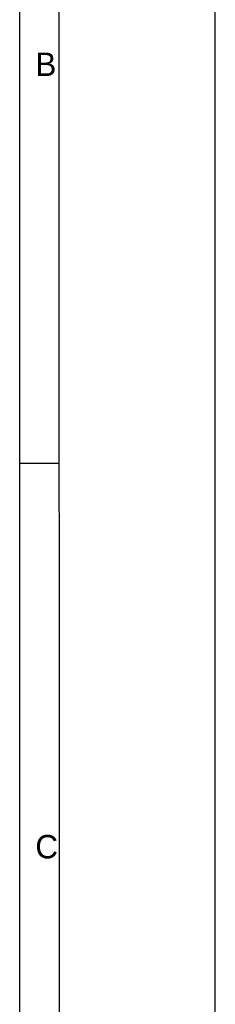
# Model space of a CAD drawing. Header units: inches. Extents: x 0 to 23.4, y 0 to 16.5.
# Tile 23 of 24: x 22.4 to 23.4, y 5 to 9.9. Entities that reach past the tile are written whole.
import ezdxf

# ---------------------------------------------------------------- set-up
doc = ezdxf.new("R2010")
doc.units = ezdxf.units.IN
doc.header["$LTSCALE"] = 1.28622
doc.header["$MEASUREMENT"] = 0
doc.layers.add('PRT0004-FORMAT', color=7, linetype='CONTINUOUS')
doc.styles.add('TEXTSTYLE_2', font='gothic.ttf')

msp = doc.modelspace()

# ---------------------------------------------------------------- linework, layer by layer
at = {"layer": 'PRT0004-FORMAT', "color": 7, "linetype": 'CONTINUOUS'}
for p, q in [((23.385827, 0), (23.385827, 16.535433)), ((22.603989, 0.787402), (22.598425, 15.748031)), ((22.401575, 0.787402), (22.401575, 15.551181)), ((22.401575, 7.677165), (22.598425, 7.677165))]:
    msp.add_line(p, q, dxfattribs=at)

# ---------------------------------------------------------------- texts
at = {"layer": 'PRT0004-FORMAT', "color": 7, "linetype": 'CONTINUOUS', "char_height": 0.11811, "attachment_point": 1, "line_spacing_factor": 0.9, "style": 'TEXTSTYLE_2'}
for s, insert, width in [('B', (22.480315, 9.744094), 0.09580052), ('C', (22.480315, 5.807087), 0.10411199)]:
    msp.add_mtext(s, dxfattribs=dict(at, insert=insert, width=width))

doc.saveas('drawing.dxf')
